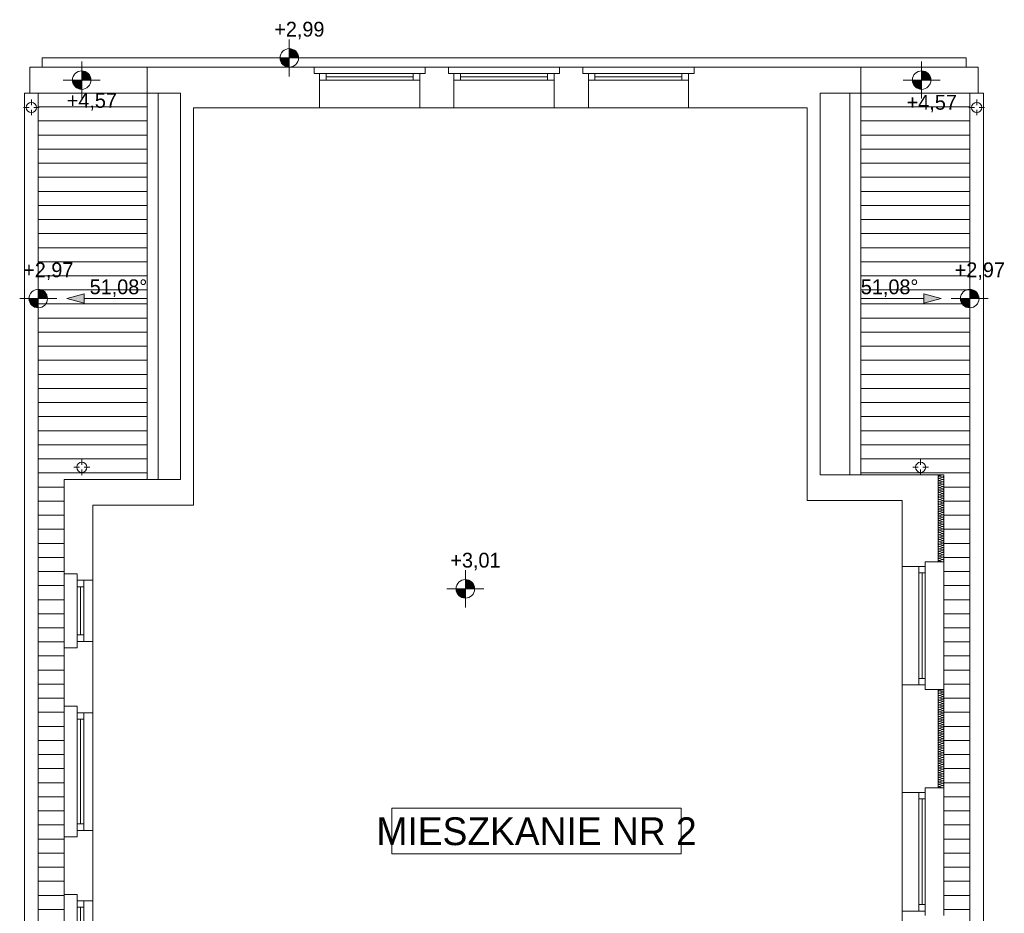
# Model space of a CAD drawing. Extents: x -528673 to -426178, y 23200 to 131944.
# Tile 54 of 87: x -490841 to -480217, y 72310 to 81957. Entities that reach past the tile are written whole.
import ezdxf

# ---------------------------------------------------------------- set-up
doc = ezdxf.new("R2010")
doc.units = 0
doc.header["$MEASUREMENT"] = 0
for name, color, linetype in [('#PODKŁAD', 252, 'Continuous'), ('INWENT DACH', 252, 'Continuous'), ('Inwent Izolacje', 252, 'Continuous'), ('INWENT RZĘDNE', 252, 'Continuous')]:
    doc.layers.add(name, color=color, linetype=linetype)
for name, color, linetype, lineweight in [('0_Nr_Pióra__21', 252, 'Continuous', 9), ('arch wypelnienia_Nr_Pióra__102', 252, 'Continuous', 9), ('INWENT DACH_Nr_Pióra__21', 252, 'Continuous', 9), ('Inwent Izolacje_Nr_Pióra__2', 252, 'Continuous', 13), ('INWENT OPISY_Nr_Pióra__21', 252, 'Continuous', 9), ('INWENT RURY SPUSTOWE_Nr_Pióra__21', 252, 'Continuous', 9), ('INWENT RZĘDNE_Nr_Pióra__21', 252, 'Continuous', 9), ('INWENT. OKNA_Nr_Pióra__5', 252, 'Continuous', 13), ('INWENT.ŚCIANY_Nr_Pióra__1', 252, 'Continuous', 25), ('INWENT.ŚCIANY_Nr_Pióra__21', 252, 'Continuous', 9), ('INWENT.ŚCIANY_Nr_Pióra__3', 252, 'Continuous', 13), ('INWENT.ŚCIANY_Nr_Pióra__5', 252, 'Continuous', 13)]:
    doc.layers.add(name, color=color, linetype=linetype, lineweight=lineweight)
doc.styles.add('GENERATED_STYLE_1', font='txt')
doc.styles.add('GENERATED_STYLE_3', font='txt')
pattern_1 = [(0, (0, 0), (0, 152), [])]

# ---------------------------------------------------------------- blocks, each defined once
blk = doc.blocks.new('Izolacja cieplna 14_213', base_point=(-480930, 74725))
at = {"layer": 'Inwent Izolacje_Nr_Pióra__2', "linetype": 'Continuous'}
for p, q in [((-480888, 74723), (-480912, 74713)), ((-480912, 74711), (-480888, 74700)), ((-480888, 74698), (-480912, 74688)), ((-480912, 74686), (-480888, 74675)), ((-480888, 74673), (-480912, 74663)), ((-480912, 74660), (-480888, 74650)), ((-480888, 74648), (-480912, 74637)), ((-480912, 74635), (-480888, 74625)), ((-480888, 74623), (-480912, 74612)), ((-480912, 74610), (-480888, 74599)), ((-480888, 74597), (-480912, 74587)), ((-480912, 74585), (-480888, 74574)), ((-480888, 74572), (-480912, 74562)), ((-480912, 74559), (-480888, 74549)), ((-480888, 74547), (-480912, 74536)), ((-480912, 74534), (-480888, 74524)), ((-480888, 74522), (-480912, 74511)), ((-480912, 74509), (-480888, 74498)), ((-480888, 74496), (-480912, 74486)), ((-480912, 74484), (-480888, 74473)), ((-480888, 74471), (-480912, 74461)), ((-480912, 74458), (-480888, 74448)), ((-480888, 74446), (-480912, 74435)), ((-480912, 74433), (-480888, 74423)), ((-480888, 74421), (-480912, 74410)), ((-480912, 74408), (-480888, 74398)), ((-480888, 74395), (-480912, 74385)), ((-480912, 74383), (-480888, 74372)), ((-480888, 74370), (-480912, 74360)), ((-480912, 74358), (-480888, 74347)), ((-480888, 74345), (-480912, 74334)), ((-480912, 74332), (-480888, 74322)), ((-480888, 74320), (-480912, 74309)), ((-480912, 74307), (-480888, 74297)), ((-480888, 74294), (-480912, 74284)), ((-480912, 74282), (-480888, 74271)), ((-480888, 74269), (-480912, 74259)), ((-480912, 74257), (-480888, 74246)), ((-480888, 74244), (-480912, 74233)), ((-480912, 74231), (-480888, 74221)), ((-480888, 74219), (-480912, 74208)), ((-480912, 74206), (-480888, 74196)), ((-480888, 74193), (-480912, 74183)), ((-480912, 74181), (-480888, 74170)), ((-480888, 74168), (-480912, 74158)), ((-480912, 74156), (-480888, 74145)), ((-480888, 74143), (-480912, 74133)), ((-480912, 74130), (-480888, 74120)), ((-480888, 74118), (-480912, 74107)), ((-480912, 74105), (-480888, 74095)), ((-480888, 74093), (-480912, 74082)), ((-480912, 74080), (-480888, 74069)), ((-480888, 74067), (-480912, 74057)), ((-480912, 74055), (-480888, 74044)), ((-480888, 74042), (-480912, 74032)), ((-480912, 74029), (-480888, 74019)), ((-480888, 74017), (-480912, 74006)), ((-480912, 74004), (-480888, 73994)), ((-480888, 73992), (-480912, 73981)), ((-480912, 73979), (-480888, 73968)), ((-480888, 73966), (-480912, 73956)), ((-480912, 73954), (-480888, 73943)), ((-480888, 73941), (-480912, 73931)), ((-480912, 73928), (-480888, 73918)), ((-480888, 73916), (-480912, 73905)), ((-480912, 73903), (-480888, 73893)), ((-480888, 73891), (-480912, 73880)), ((-480912, 73878), (-480888, 73868)), ((-480888, 73865), (-480912, 73855)), ((-480912, 73853), (-480888, 73842)), ((-480888, 73840), (-480912, 73830)), ((-480912, 73828), (-480888, 73817)), ((-480888, 73815), (-480912, 73804)), ((-480912, 73802), (-480888, 73792)), ((-480888, 73790), (-480912, 73779)), ((-480912, 73777), (-480888, 73767)), ((-480888, 73764), (-480912, 73754)), ((-480912, 73752), (-480888, 73741)), ((-480888, 73739), (-480912, 73729)), ((-480912, 73727), (-480888, 73716)), ((-480888, 73714), (-480912, 73703)), ((-480912, 73701), (-480888, 73691)), ((-480888, 73689), (-480912, 73678)), ((-480912, 73676), (-480888, 73666))]:
    blk.add_line(p, q, dxfattribs=at)
for centre, start_param, end_param in [((-480917, 74699), 1.158004, 5.125183), ((-480917, 74674), 1.158004, 5.125183), ((-480917, 74725), 3.141593, 5.125182), ((-480883, 74712), 4.299595, 8.266775), ((-480883, 74687), 4.299595, 8.266775), ((-480917, 74649), 1.158004, 5.125183), ((-480917, 74624), 1.158004, 5.125183), ((-480917, 74598), 1.158004, 5.125183), ((-480917, 74573), 1.158004, 5.125183), ((-480883, 74661), 4.299595, 8.266775), ((-480883, 74636), 4.299595, 8.266775), ((-480883, 74611), 4.299595, 8.266775), ((-480883, 74586), 4.299595, 8.266775), ((-480917, 74548), 1.158004, 5.125183), ((-480917, 74523), 1.158004, 5.125183), ((-480917, 74497), 1.158004, 5.125183), ((-480917, 74472), 1.158004, 5.125183), ((-480883, 74560), 4.299595, 8.266775), ((-480883, 74535), 4.299595, 8.266775), ((-480883, 74510), 4.299595, 8.266775), ((-480883, 74485), 4.299595, 8.266775), ((-480917, 74447), 1.158004, 5.125183), ((-480917, 74422), 1.158004, 5.125183), ((-480917, 74396), 1.158004, 5.125183), ((-480917, 74371), 1.158004, 5.125183), ((-480883, 74460), 4.299595, 8.266775), ((-480883, 74434), 4.299595, 8.266775), ((-480883, 74409), 4.299595, 8.266775), ((-480883, 74384), 4.299595, 8.266775), ((-480883, 74359), 4.299595, 8.266775), ((-480917, 74346), 1.158004, 5.125183), ((-480917, 74321), 1.158004, 5.125183), ((-480917, 74295), 1.158004, 5.125183), ((-480917, 74270), 1.158004, 5.125183), ((-480883, 74333), 4.299595, 8.266775), ((-480883, 74308), 4.299595, 8.266775), ((-480883, 74283), 4.299595, 8.266775), ((-480883, 74258), 4.299595, 8.266775), ((-480917, 74245), 1.158004, 5.125183), ((-480917, 74220), 1.158004, 5.125183), ((-480917, 74195), 1.158004, 5.125183), ((-480917, 74169), 1.158004, 5.125183), ((-480917, 74144), 1.158004, 5.125183), ((-480883, 74232), 4.299595, 8.266775), ((-480883, 74207), 4.299595, 8.266775), ((-480883, 74182), 4.299595, 8.266775), ((-480883, 74157), 4.299595, 8.266775), ((-480917, 74119), 1.158004, 5.125183), ((-480917, 74094), 1.158004, 5.125183), ((-480917, 74068), 1.158004, 5.125183), ((-480917, 74043), 1.158004, 5.125183), ((-480883, 74131), 4.299595, 8.266775), ((-480883, 74106), 4.299595, 8.266775), ((-480883, 74081), 4.299595, 8.266775), ((-480883, 74056), 4.299595, 8.266775), ((-480917, 74018), 1.158004, 5.125183), ((-480917, 73993), 1.158004, 5.125183), ((-480917, 73967), 1.158004, 5.125183), ((-480917, 73942), 1.158004, 5.125183), ((-480883, 74030), 4.299595, 8.266775), ((-480883, 74005), 4.299595, 8.266775), ((-480883, 73980), 4.299595, 8.266775), ((-480883, 73955), 4.299595, 8.266775), ((-480883, 73930), 4.299595, 8.266775), ((-480917, 73917), 1.158004, 5.125183), ((-480917, 73892), 1.158004, 5.125183), ((-480917, 73866), 1.158004, 5.125183), ((-480917, 73841), 1.158004, 5.125183), ((-480883, 73904), 4.299595, 8.266775), ((-480883, 73879), 4.299595, 8.266775), ((-480883, 73854), 4.299595, 8.266775), ((-480883, 73829), 4.299595, 8.266775), ((-480917, 73816), 1.158004, 5.125183), ((-480917, 73791), 1.158004, 5.125183), ((-480917, 73765), 1.158004, 5.125183), ((-480917, 73740), 1.158004, 5.125183), ((-480883, 73803), 4.299595, 8.266775), ((-480883, 73778), 4.299595, 8.266775), ((-480883, 73753), 4.299595, 8.266775), ((-480883, 73728), 4.299595, 8.266775), ((-480917, 73715), 1.158004, 5.125183), ((-480917, 73690), 1.158004, 5.125183), ((-480917, 73665), 1.158004, 3.141593), ((-480883, 73702), 4.299595, 8.266775), ((-480883, 73677), 4.299595, 8.266775)]:
    blk.add_ellipse(centre, major_axis=(12.8, 0), ratio=0.9889, start_param=start_param, end_param=end_param, dxfattribs=at)
blk = doc.blocks.new('Izolacja cieplna 14_214', base_point=(-480930, 77045))
at = {"layer": 'Inwent Izolacje_Nr_Pióra__2', "linetype": 'Continuous'}
for p, q in [((-480888, 77043), (-480912, 77033)), ((-480912, 77031), (-480888, 77020)), ((-480888, 77018), (-480912, 77007)), ((-480912, 77005), (-480888, 76995)), ((-480888, 76993), (-480912, 76982)), ((-480912, 76980), (-480888, 76969)), ((-480888, 76967), (-480912, 76957)), ((-480912, 76955), (-480888, 76944)), ((-480888, 76942), (-480912, 76931)), ((-480912, 76929), (-480888, 76919)), ((-480888, 76916), (-480912, 76906)), ((-480912, 76904), (-480888, 76893)), ((-480888, 76891), (-480912, 76880)), ((-480912, 76878), (-480888, 76868)), ((-480888, 76866), (-480912, 76855)), ((-480912, 76853), (-480888, 76842)), ((-480888, 76840), (-480912, 76830)), ((-480912, 76828), (-480888, 76817)), ((-480888, 76815), (-480912, 76804)), ((-480912, 76802), (-480888, 76792)), ((-480888, 76789), (-480912, 76779)), ((-480912, 76777), (-480888, 76766)), ((-480888, 76764), (-480912, 76753)), ((-480912, 76751), (-480888, 76741)), ((-480888, 76739), (-480912, 76728)), ((-480912, 76726), (-480888, 76715)), ((-480888, 76713), (-480912, 76703)), ((-480912, 76700), (-480888, 76690)), ((-480888, 76688), (-480912, 76677)), ((-480912, 76675), (-480888, 76665)), ((-480888, 76662), (-480912, 76652)), ((-480912, 76650), (-480888, 76639)), ((-480888, 76637), (-480912, 76626)), ((-480912, 76624), (-480888, 76614)), ((-480888, 76612), (-480912, 76601)), ((-480912, 76599), (-480888, 76588)), ((-480888, 76586), (-480912, 76576)), ((-480912, 76573), (-480888, 76563)), ((-480888, 76561), (-480912, 76550)), ((-480912, 76548), (-480888, 76537)), ((-480888, 76535), (-480912, 76525)), ((-480912, 76523), (-480888, 76512)), ((-480888, 76510), (-480912, 76499)), ((-480912, 76497), (-480888, 76487)), ((-480888, 76485), (-480912, 76474)), ((-480912, 76472), (-480888, 76461)), ((-480888, 76459), (-480912, 76449)), ((-480912, 76446), (-480888, 76436)), ((-480888, 76434), (-480912, 76423)), ((-480912, 76421), (-480888, 76410)), ((-480888, 76408), (-480912, 76398)), ((-480912, 76396), (-480888, 76385)), ((-480888, 76383), (-480912, 76372)), ((-480912, 76370), (-480888, 76360)), ((-480888, 76358), (-480912, 76347)), ((-480912, 76345), (-480888, 76334)), ((-480888, 76332), (-480912, 76322)), ((-480912, 76319), (-480888, 76309)), ((-480888, 76307), (-480912, 76296)), ((-480912, 76294), (-480888, 76283)), ((-480888, 76281), (-480912, 76271)), ((-480912, 76269), (-480888, 76258)), ((-480888, 76256), (-480912, 76245)), ((-480912, 76243), (-480888, 76233)), ((-480888, 76230), (-480912, 76220)), ((-480912, 76218), (-480888, 76207)), ((-480888, 76205), (-480912, 76195)), ((-480912, 76192), (-480888, 76182)), ((-480888, 76180), (-480912, 76169)), ((-480912, 76167), (-480888, 76156)), ((-480888, 76154), (-480912, 76144)), ((-480912, 76142), (-480888, 76131)), ((-480888, 76129), (-480912, 76118)), ((-480912, 76116), (-480888, 76106))]:
    blk.add_line(p, q, dxfattribs=at)
for centre, start_param, end_param in [((-480917, 77019), 1.158004, 5.125183), ((-480917, 77045), 3.141593, 5.125182), ((-480883, 77032), 4.299595, 8.266775), ((-480917, 76994), 1.158004, 5.125183), ((-480917, 76968), 1.158004, 5.125183), ((-480917, 76943), 1.158004, 5.125183), ((-480917, 76918), 1.158004, 5.125183), ((-480883, 77006), 4.299595, 8.266775), ((-480883, 76981), 4.299595, 8.266775), ((-480883, 76956), 4.299595, 8.266775), ((-480883, 76930), 4.299595, 8.266775), ((-480883, 76905), 4.299595, 8.266775), ((-480917, 76892), 1.158004, 5.125183), ((-480917, 76867), 1.158004, 5.125183), ((-480917, 76841), 1.158004, 5.125183), ((-480917, 76816), 1.158004, 5.125183), ((-480883, 76879), 4.299595, 8.266775), ((-480883, 76854), 4.299595, 8.266775), ((-480883, 76829), 4.299595, 8.266775), ((-480883, 76803), 4.299595, 8.266775), ((-480917, 76790), 1.158004, 5.125183), ((-480917, 76765), 1.158004, 5.125183), ((-480917, 76740), 1.158004, 5.125183), ((-480917, 76714), 1.158004, 5.125183), ((-480883, 76778), 4.299595, 8.266775), ((-480883, 76752), 4.299595, 8.266775), ((-480883, 76727), 4.299595, 8.266775), ((-480883, 76702), 4.299595, 8.266775), ((-480917, 76689), 1.158004, 5.125183), ((-480917, 76663), 1.158004, 5.125183), ((-480917, 76638), 1.158004, 5.125183), ((-480917, 76613), 1.158004, 5.125183), ((-480917, 76587), 1.158004, 5.125183), ((-480883, 76676), 4.299595, 8.266775), ((-480883, 76651), 4.299595, 8.266775), ((-480883, 76625), 4.299595, 8.266775), ((-480883, 76600), 4.299595, 8.266775), ((-480917, 76562), 1.158004, 5.125183), ((-480917, 76536), 1.158004, 5.125183), ((-480917, 76511), 1.158004, 5.125183), ((-480917, 76486), 1.158004, 5.125183), ((-480883, 76575), 4.299595, 8.266775), ((-480883, 76549), 4.299595, 8.266775), ((-480883, 76524), 4.299595, 8.266775), ((-480883, 76498), 4.299595, 8.266775), ((-480917, 76460), 1.158004, 5.125183), ((-480917, 76435), 1.158004, 5.125183), ((-480917, 76409), 1.158004, 5.125183), ((-480917, 76384), 1.158004, 5.125183), ((-480883, 76473), 4.299595, 8.266775), ((-480883, 76448), 4.299595, 8.266775), ((-480883, 76422), 4.299595, 8.266775), ((-480883, 76397), 4.299595, 8.266775), ((-480917, 76359), 1.158004, 5.125183), ((-480917, 76333), 1.158004, 5.125183), ((-480917, 76308), 1.158004, 5.125183), ((-480917, 76282), 1.158004, 5.125183), ((-480883, 76371), 4.299595, 8.266775), ((-480883, 76346), 4.299595, 8.266775), ((-480883, 76320), 4.299595, 8.266775), ((-480883, 76295), 4.299595, 8.266775), ((-480883, 76270), 4.299595, 8.266775), ((-480917, 76257), 1.158004, 5.125183), ((-480917, 76232), 1.158004, 5.125183), ((-480917, 76206), 1.158004, 5.125183), ((-480917, 76181), 1.158004, 5.125183), ((-480883, 76244), 4.299595, 8.266775), ((-480883, 76219), 4.299595, 8.266775), ((-480883, 76193), 4.299595, 8.266775), ((-480883, 76168), 4.299595, 8.266775), ((-480917, 76155), 1.158004, 5.125183), ((-480917, 76130), 1.158004, 5.125183), ((-480917, 76105), 1.158004, 3.141593), ((-480883, 76143), 4.299595, 8.266775), ((-480883, 76117), 4.299595, 8.266775)]:
    blk.add_ellipse(centre, major_axis=(12.8, 0), ratio=0.995456, start_param=start_param, end_param=end_param, dxfattribs=at)
blk = doc.blocks.new('Linia_89', base_point=(-481765, 78947))
at = {"layer": 'INWENT DACH_Nr_Pióra__21', "linetype": 'Continuous'}
blk.add_hatch(color=256, dxfattribs=at).paths.add_polyline_path([(-480898, 78947), (-481084, 78897), (-481084, 78997)], flags=0)
for p, q in [((-481765, 78947), (-481084, 78947)), ((-480898, 78947), (-481084, 78997)), ((-481084, 78897), (-481084, 78997)), ((-480898, 78947), (-481084, 78897))]:
    blk.add_line(p, q, dxfattribs=at)
blk = doc.blocks.new('Linia_90', base_point=(-489465, 78947))
at = {"layer": 'INWENT DACH_Nr_Pióra__21', "linetype": 'Continuous'}
blk.add_hatch(color=256, dxfattribs=at).paths.add_polyline_path([(-490332, 78947), (-490146, 78997), (-490146, 78897)], flags=0)
for p, q in [((-490332, 78947), (-490146, 78997)), ((-490332, 78947), (-490146, 78897)), ((-490146, 78997), (-490146, 78897)), ((-489465, 78947), (-490146, 78947))]:
    blk.add_line(p, q, dxfattribs=at)
blk = doc.blocks.new('Koty wysokościowe_99', base_point=(-486032, 75813))
at = {"layer": 'INWENT RZĘDNE_Nr_Pióra__21', "linetype": 'Continuous'}
for points in [[(-486032, 75813), (-485932, 75813), (-485940, 75851), (-485962, 75884), (-485994, 75905), (-486032, 75913)], [(-486032, 75813), (-486132, 75813), (-486125, 75775), (-486103, 75742), (-486071, 75721), (-486032, 75713)]]:
    blk.add_hatch(color=256, dxfattribs=at).paths.add_polyline_path(points, flags=0)
for p, q in [((-486032, 75613), (-486032, 76013)), ((-486232, 75813), (-485832, 75813))]:
    blk.add_line(p, q, dxfattribs=at)
blk.add_circle((-486032, 75813), 100, dxfattribs=at)
at = {"layer": 'INWENT RZĘDNE_Nr_Pióra__21', "insert": (-486194, 76013), "char_height": 160, "attachment_point": 7, "style": 'GENERATED_STYLE_1'}
blk.add_mtext('{+3,01}', dxfattribs=at)
blk = doc.blocks.new('Koty wysokościowe_102', base_point=(-490641, 78947))
at = {"layer": 'INWENT RZĘDNE_Nr_Pióra__21', "linetype": 'Continuous'}
for points in [[(-490641, 78947), (-490541, 78947), (-490549, 78985), (-490570, 79018), (-490603, 79040), (-490641, 79047)], [(-490641, 78947), (-490741, 78947), (-490733, 78909), (-490712, 78877), (-490679, 78855), (-490641, 78847)]]:
    blk.add_hatch(color=256, dxfattribs=at).paths.add_polyline_path(points, flags=0)
for p, q in [((-490641, 78747), (-490641, 79147)), ((-490841, 78947), (-490441, 78947))]:
    blk.add_line(p, q, dxfattribs=at)
blk.add_circle((-490641, 78947), 100, dxfattribs=at)
at = {"layer": 'INWENT RZĘDNE_Nr_Pióra__21', "insert": (-490803, 79147), "char_height": 160, "attachment_point": 7, "style": 'GENERATED_STYLE_1'}
blk.add_mtext('{+2,97}', dxfattribs=at)
blk = doc.blocks.new('Koty wysokościowe_103', base_point=(-480590, 78947))
at = {"layer": 'INWENT RZĘDNE_Nr_Pióra__21', "linetype": 'Continuous'}
for points in [[(-480590, 78947), (-480490, 78947), (-480498, 78985), (-480519, 79018), (-480552, 79040), (-480590, 79047)], [(-480590, 78947), (-480690, 78947), (-480683, 78909), (-480661, 78877), (-480628, 78855), (-480590, 78847)]]:
    blk.add_hatch(color=256, dxfattribs=at).paths.add_polyline_path(points, flags=0)
for p, q in [((-480590, 78747), (-480590, 79147)), ((-480790, 78947), (-480390, 78947))]:
    blk.add_line(p, q, dxfattribs=at)
blk.add_circle((-480590, 78947), 100, dxfattribs=at)
at = {"layer": 'INWENT RZĘDNE_Nr_Pióra__21', "insert": (-480752, 79147), "char_height": 160, "attachment_point": 7, "style": 'GENERATED_STYLE_1'}
blk.add_mtext('{+2,97}', dxfattribs=at)
blk = doc.blocks.new('Koty wysokościowe_104', base_point=(-490172, 81305))
at = {"layer": 'INWENT RZĘDNE_Nr_Pióra__21', "linetype": 'Continuous'}
for points in [[(-490172, 81305), (-490072, 81305), (-490079, 81343), (-490101, 81375), (-490133, 81397), (-490172, 81405)], [(-490172, 81305), (-490272, 81305), (-490264, 81266), (-490242, 81234), (-490210, 81212), (-490172, 81205)]]:
    blk.add_hatch(color=256, dxfattribs=at).paths.add_polyline_path(points, flags=0)
for p, q in [((-490172, 81105), (-490172, 81505)), ((-490372, 81305), (-489972, 81305))]:
    blk.add_line(p, q, dxfattribs=at)
blk.add_circle((-490172, 81305), 100, dxfattribs=at)
at = {"layer": 'INWENT RZĘDNE_Nr_Pióra__21', "insert": (-490333, 80976), "char_height": 160, "attachment_point": 7, "style": 'GENERATED_STYLE_1'}
blk.add_mtext('{+4,57}', dxfattribs=at)
blk = doc.blocks.new('Koty wysokościowe_105', base_point=(-481109, 81305))
at = {"layer": 'INWENT RZĘDNE_Nr_Pióra__21', "linetype": 'Continuous'}
for points in [[(-481109, 81305), (-481009, 81305), (-481016, 81343), (-481038, 81375), (-481070, 81397), (-481109, 81405)], [(-481109, 81305), (-481209, 81305), (-481201, 81266), (-481179, 81234), (-481147, 81212), (-481109, 81205)]]:
    blk.add_hatch(color=256, dxfattribs=at).paths.add_polyline_path(points, flags=0)
for p, q in [((-481109, 81105), (-481109, 81505)), ((-481309, 81305), (-480909, 81305))]:
    blk.add_line(p, q, dxfattribs=at)
blk.add_circle((-481109, 81305), 100, dxfattribs=at)
at = {"layer": 'INWENT RZĘDNE_Nr_Pióra__21', "insert": (-481270, 80956), "char_height": 160, "attachment_point": 7, "style": 'GENERATED_STYLE_1'}
blk.add_mtext('{+4,57}', dxfattribs=at)
blk = doc.blocks.new('Koty wysokościowe_111', base_point=(-487932, 81545))
at = {"layer": 'INWENT RZĘDNE_Nr_Pióra__21', "linetype": 'Continuous'}
for points in [[(-487932, 81545), (-487832, 81545), (-487840, 81583), (-487862, 81615), (-487894, 81637), (-487932, 81645)], [(-487932, 81545), (-488032, 81545), (-488025, 81506), (-488003, 81474), (-487970, 81452), (-487932, 81445)]]:
    blk.add_hatch(color=256, dxfattribs=at).paths.add_polyline_path(points, flags=0)
for p, q in [((-487932, 81345), (-487932, 81745)), ((-488132, 81545), (-487732, 81545))]:
    blk.add_line(p, q, dxfattribs=at)
blk.add_circle((-487932, 81545), 100, dxfattribs=at)
at = {"layer": 'INWENT RZĘDNE_Nr_Pióra__21', "insert": (-488094, 81745), "char_height": 160, "attachment_point": 7, "style": 'GENERATED_STYLE_1'}
blk.add_mtext('{+2,99}', dxfattribs=at)
blk = doc.blocks.new('PIĘTRO')
at = {"layer": 'arch wypelnienia_Nr_Pióra__102', "linetype": 'Continuous', "lineweight": 15}
h = blk.add_hatch(dxfattribs=at)
h.set_pattern_fill('Plank_Floor', color=252, style=0, pattern_type=2)
h.set_pattern_definition(pattern_1)
h.paths.add_polyline_path([(-489465, 81165), (-490641, 81165), (-490641, 68585), (-490360, 68585), (-490360, 69140), (-490360, 70210), (-490360, 71105), (-490360, 72515), (-490360, 73135), (-490360, 74545), (-490360, 75175), (-490360, 75975), (-490360, 76995), (-489465, 76995)], flags=0)
h = blk.add_hatch(dxfattribs=at)
h.set_pattern_fill('Plank_Floor', color=252, style=0, pattern_type=2)
h.set_pattern_definition(pattern_1)
h.paths.add_polyline_path([(-480677, 68861), (-480590, 68861), (-480590, 81165), (-481765, 81165), (-481765, 77045), (-480930, 77045), (-480870, 77045), (-480870, 76105), (-480870, 74725), (-480870, 73665), (-480870, 72285), (-480870, 71225), (-480870, 69845), (-480870, 68861)], flags=0)
at = {"layer": 'INWENT DACH_Nr_Pióra__21', "color": 252, "linetype": 'Continuous', "lineweight": 15}
for p, q in [((-490715, 81035), (-490715, 81095)), ((-490641, 81165), (-490641, 68585)), ((-489465, 81165), (-489465, 76995)), ((-489345, 81165), (-489345, 76995)), ((-481885, 81165), (-481885, 77045)), ((-481765, 81165), (-481765, 77045)), ((-480515, 81035), (-480515, 81095)), ((-490740, 81010), (-490800, 81010)), ((-490715, 80985), (-490715, 80925)), ((-490690, 81010), (-490630, 81010)), ((-480540, 81010), (-480600, 81010)), ((-480515, 80985), (-480515, 80925)), ((-480490, 81010), (-480430, 81010)), ((-490170, 77150), (-490170, 77210)), ((-481120, 77150), (-481120, 77210)), ((-490195, 77125), (-490255, 77125)), ((-490170, 77100), (-490170, 77040)), ((-490145, 77125), (-490085, 77125)), ((-481145, 77125), (-481205, 77125)), ((-481120, 77100), (-481120, 77040)), ((-481095, 77125), (-481035, 77125))]:
    blk.add_line(p, q, dxfattribs=at)
for centre in [(-490715, 81010), (-480515, 81010), (-490170, 77125), (-481120, 77125)]:
    blk.add_circle(centre, 55, dxfattribs=at)
at = {"layer": 'INWENT RURY SPUSTOWE_Nr_Pióra__21', "color": 252, "linetype": 'Continuous', "lineweight": 15}
for p, q in [((-490641, 81165), (-490790, 81165)), ((-490790, 81165), (-490790, 68935)), ((-480590, 81165), (-480440, 81165)), ((-480590, 81165), (-480590, 68861)), ((-480440, 81165), (-480440, 68861))]:
    blk.add_line(p, q, dxfattribs=at)
at = {"layer": 'INWENT. OKNA_Nr_Pióra__5', "color": 252, "linetype": 'Continuous', "lineweight": 15}
for p, q in [((-487605, 81375), (-487605, 81305)), ((-487605, 81375), (-486525, 81375)), ((-487605, 81305), (-486525, 81305)), ((-487535, 81375), (-487535, 81305)), ((-487535, 81340), (-486595, 81340)), ((-486595, 81375), (-486595, 81305)), ((-486525, 81375), (-486525, 81305)), ((-486155, 81375), (-486155, 81305)), ((-486155, 81375), (-485075, 81375)), ((-486155, 81305), (-485075, 81305)), ((-486085, 81375), (-486085, 81305)), ((-486085, 81340), (-485145, 81340)), ((-485145, 81375), (-485145, 81305)), ((-485075, 81375), (-485075, 81305)), ((-484705, 81375), (-484705, 81305)), ((-484705, 81375), (-483625, 81375)), ((-484705, 81305), (-483625, 81305)), ((-484635, 81375), (-484635, 81305)), ((-484635, 81340), (-483695, 81340)), ((-483695, 81375), (-483695, 81305)), ((-483625, 81375), (-483625, 81305)), ((-481070, 76055), (-481140, 76055)), ((-481140, 76055), (-481140, 74775)), ((-481070, 75985), (-481140, 75985)), ((-481105, 75985), (-481105, 74845)), ((-481070, 76055), (-481070, 74775)), ((-490150, 75905), (-490220, 75905)), ((-490220, 75905), (-490220, 75245)), ((-490150, 75905), (-490150, 75245)), ((-490150, 75835), (-490220, 75835)), ((-490185, 75835), (-490185, 75315)), ((-490150, 75315), (-490220, 75315)), ((-490150, 75245), (-490220, 75245)), ((-481070, 74845), (-481140, 74845)), ((-481070, 74775), (-481140, 74775)), ((-490150, 74475), (-490220, 74475)), ((-490220, 74475), (-490220, 73205)), ((-490150, 74475), (-490150, 73205)), ((-490150, 74405), (-490220, 74405)), ((-490185, 74405), (-490185, 73275)), ((-481070, 73615), (-481140, 73615)), ((-481140, 73615), (-481140, 72335)), ((-481070, 73545), (-481140, 73545)), ((-481105, 73545), (-481105, 72405)), ((-481070, 73615), (-481070, 72335)), ((-490150, 73275), (-490220, 73275)), ((-490150, 73205), (-490220, 73205)), ((-490150, 72445), (-490220, 72445)), ((-490220, 72445), (-490220, 71175)), ((-490150, 72375), (-490220, 72375)), ((-490185, 72375), (-490185, 71245)), ((-490150, 72445), (-490150, 71175)), ((-481070, 72405), (-481140, 72405)), ((-481070, 72335), (-481140, 72335))]:
    blk.add_line(p, q, dxfattribs=at)
at = {"layer": 'INWENT.ŚCIANY_Nr_Pióra__1', "color": 252, "linetype": 'Continuous', "lineweight": 15}
for p, q in [((-487665, 81445), (-489465, 81445)), ((-489465, 81445), (-489465, 81165)), ((-487665, 81375), (-487665, 81445)), ((-486465, 81375), (-486465, 81445)), ((-486465, 81445), (-486215, 81445)), ((-486215, 81375), (-486215, 81445)), ((-485015, 81375), (-485015, 81445)), ((-485015, 81445), (-484765, 81445)), ((-484765, 81375), (-484765, 81445)), ((-483565, 81375), (-483565, 81445)), ((-483565, 81445), (-481765, 81445)), ((-481765, 81445), (-481765, 81165)), ((-487665, 81375), (-487605, 81375)), ((-487605, 81005), (-487605, 81375)), ((-486525, 81005), (-486525, 81375)), ((-486525, 81375), (-486465, 81375)), ((-486155, 81375), (-486215, 81375)), ((-486155, 81005), (-486155, 81375)), ((-485075, 81005), (-485075, 81375)), ((-485075, 81375), (-485015, 81375)), ((-484705, 81375), (-484765, 81375)), ((-484705, 81005), (-484705, 81375)), ((-483625, 81005), (-483625, 81375)), ((-483625, 81375), (-483565, 81375)), ((-489105, 81165), (-489465, 81165)), ((-489105, 76995), (-489105, 81165)), ((-482205, 77045), (-482205, 81165)), ((-481765, 81165), (-482205, 81165)), ((-488965, 76995), (-488965, 81005)), ((-488965, 81005), (-487605, 81005)), ((-486525, 81005), (-486155, 81005)), ((-485075, 81005), (-485045, 81005)), ((-485045, 81005), (-484955, 81005)), ((-484955, 81005), (-484705, 81005)), ((-483625, 81005), (-482345, 81005)), ((-482345, 76765), (-482345, 81005)), ((-480930, 77045), (-482205, 77045)), ((-480930, 76105), (-480930, 77045)), ((-490360, 75975), (-490360, 76995)), ((-490360, 76995), (-489105, 76995)), ((-488965, 76995), (-488965, 76715)), ((-488965, 76715), (-490050, 76715)), ((-490050, 76715), (-490050, 75905)), ((-481320, 76765), (-482345, 76765)), ((-481320, 76055), (-481320, 76765)), ((-481070, 76055), (-481070, 76105)), ((-481070, 76105), (-480930, 76105)), ((-490220, 75975), (-490360, 75975)), ((-490220, 75905), (-490220, 75975)), ((-481320, 76055), (-481070, 76055)), ((-490050, 75905), (-490220, 75905)), ((-490050, 75245), (-490220, 75245)), ((-490220, 75175), (-490220, 75245)), ((-490050, 75245), (-490050, 74805)), ((-490220, 75175), (-490360, 75175)), ((-490360, 74545), (-490360, 75175)), ((-490050, 74665), (-490050, 74805)), ((-481320, 74775), (-481070, 74775)), ((-481320, 74775), (-481320, 73615)), ((-481070, 74775), (-481070, 74725)), ((-481070, 74725), (-480930, 74725)), ((-480930, 73665), (-480930, 74725)), ((-490050, 74475), (-490050, 74665)), ((-490220, 74545), (-490360, 74545)), ((-490220, 74545), (-490220, 74475)), ((-490050, 74475), (-490220, 74475)), ((-481070, 73615), (-481070, 73665)), ((-481070, 73665), (-480930, 73665)), ((-481320, 73615), (-481070, 73615)), ((-490050, 73205), (-490220, 73205)), ((-490220, 73205), (-490220, 73135)), ((-490050, 72445), (-490050, 73205)), ((-490220, 73135), (-490360, 73135)), ((-490360, 72515), (-490360, 73135)), ((-490220, 72515), (-490360, 72515)), ((-490220, 72515), (-490220, 72445)), ((-490050, 72445), (-490220, 72445)), ((-481320, 72025), (-481320, 72335)), ((-481320, 72335), (-481070, 72335)), ((-481070, 72335), (-481070, 72285))]:
    blk.add_line(p, q, dxfattribs=at)
at = {"layer": 'INWENT.ŚCIANY_Nr_Pióra__21', "color": 252, "linetype": 'Continuous', "lineweight": 15}
for p, q in [((-487665, 81445), (-486465, 81445)), ((-486215, 81445), (-485015, 81445)), ((-484765, 81445), (-483565, 81445)), ((-487605, 81005), (-486525, 81005)), ((-486155, 81005), (-485075, 81005)), ((-484705, 81005), (-483625, 81005)), ((-480870, 74725), (-480870, 76105)), ((-490360, 75175), (-490360, 75975)), ((-481320, 74775), (-481320, 76055)), ((-490050, 75245), (-490050, 75905)), ((-490360, 74545), (-490360, 73135)), ((-490050, 73205), (-490050, 74475)), ((-480870, 72285), (-480870, 73665)), ((-481320, 72335), (-481320, 73615)), ((-490360, 71105), (-490360, 72515)), ((-490050, 71175), (-490050, 72445))]:
    blk.add_line(p, q, dxfattribs=at)
at = {"layer": 'INWENT.ŚCIANY_Nr_Pióra__3', "color": 252, "linetype": 'Continuous', "lineweight": 15}
for p, q in [((-480870, 77045), (-480930, 77045)), ((-480870, 76105), (-480870, 77045)), ((-480870, 76105), (-480930, 76105)), ((-480870, 74725), (-480930, 74725)), ((-480870, 74725), (-480870, 73665)), ((-480870, 73665), (-480930, 73665))]:
    blk.add_line(p, q, dxfattribs=at)
at = {"layer": 'INWENT.ŚCIANY_Nr_Pióra__5', "color": 252, "linetype": 'Continuous', "lineweight": 15}
for p, q in [((-490600, 81445), (-490600, 81545)), ((-490600, 81545), (-480630, 81545)), ((-480630, 81545), (-480630, 81445)), ((-490730, 81445), (-490730, 81165)), ((-489465, 81445), (-490730, 81445)), ((-481765, 81445), (-480500, 81445)), ((-480500, 81445), (-480500, 81165)), ((-489465, 81165), (-490730, 81165)), ((-480500, 81165), (-481765, 81165))]:
    blk.add_line(p, q, dxfattribs=at)
at = {"layer": 'INWENT DACH', "color": 252, "linetype": 'Continuous', "lineweight": 15}
for name, p in [('Linia_90', (-489465, 78947)), ('Linia_89', (-481765, 78947))]:
    blk.add_blockref(name, p, dxfattribs=at)
at = {"layer": 'Inwent Izolacje', "color": 252, "linetype": 'Continuous', "lineweight": 15}
for name, p in [('Izolacja cieplna 14_214', (-480930, 77045)), ('Izolacja cieplna 14_213', (-480930, 74725))]:
    blk.add_blockref(name, p, dxfattribs=at)
at = {"layer": 'INWENT RZĘDNE', "color": 252, "lineweight": 15}
for name, p in [('Koty wysokościowe_111', (-487932, 81545)), ('Koty wysokościowe_104', (-490172, 81305)), ('Koty wysokościowe_105', (-481109, 81305)), ('Koty wysokościowe_102', (-490641, 78947)), ('Koty wysokościowe_103', (-480590, 78947)), ('Koty wysokościowe_99', (-486032, 75813))]:
    blk.add_blockref(name, p, dxfattribs=at)
at = {"layer": '0_Nr_Pióra__21', "color": 252, "linetype": 'Continuous', "lineweight": 15, "char_height": 160, "style": 'GENERATED_STYLE_1'}
for insert, attachment_point in [((-489465, 78964), 9), ((-481765, 78964), 7)]:
    blk.add_mtext('{51,08°}', dxfattribs=dict(at, insert=insert, attachment_point=attachment_point))
at = {"color": 252, "linetype": 'Continuous', "lineweight": 15, "ltscale": 1963014.440987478}
blk.add_wipeout([(-486825, 73445), (-483703, 73445), (-483703, 72951), (-486825, 72951)], dxfattribs=at).dxf.layer = 'INWENT OPISY_Nr_Pióra__21'
at = {"layer": 'INWENT OPISY_Nr_Pióra__21', "color": 252, "linetype": 'Continuous', "lineweight": 15, "flags": 128}
blk.add_lwpolyline([(-486825, 73445), (-483703, 73445), (-483703, 72951), (-486825, 72951)], close=True, dxfattribs=at)
at = {"layer": 'INWENT OPISY_Nr_Pióra__21', "color": 252, "linetype": 'Continuous', "lineweight": 15, "insert": (-485264, 73042), "char_height": 300, "attachment_point": 8, "style": 'GENERATED_STYLE_3'}
blk.add_mtext('{MIESZKANIE NR 2 }', dxfattribs=at)

msp = doc.modelspace()

# ---------------------------------------------------------------- block references
at = {"layer": '#PODKŁAD'}
msp.add_blockref('PIĘTRO', (0, 0), dxfattribs=at)

doc.saveas('drawing.dxf')
